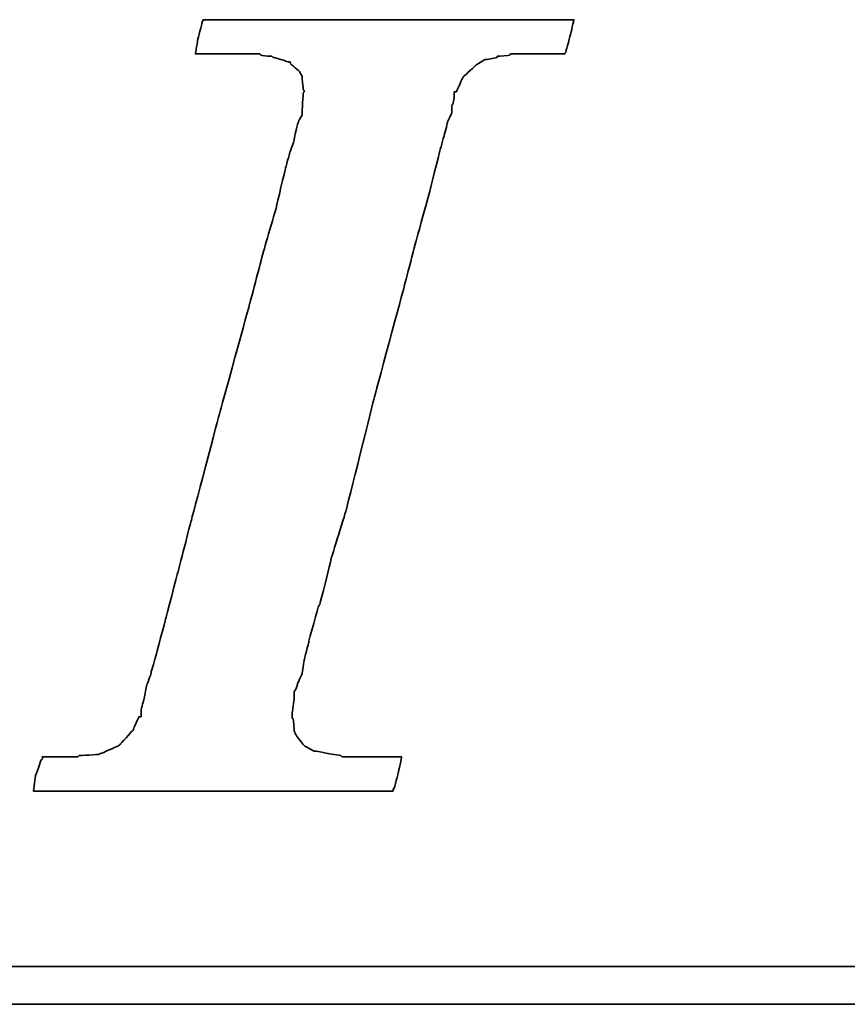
# Model space of a CAD drawing. Header units: millimetres. Extents: x 16 to 609, y 171 to 399.
# Tile 34 of 52: x 398.17 to 405.18, y 232.13 to 240.46. Entities that reach past the tile are written whole.
import ezdxf

# ---------------------------------------------------------------- set-up
doc = ezdxf.new("R2010")
doc.units = ezdxf.units.MM
doc.header["$LTSCALE"] = 10
doc.layers.add('DIM', color=4, linetype='Continuous')
doc.layers.add('layer 1', color=7, linetype='Continuous')

# ---------------------------------------------------------------- blocks, each defined once
blk = doc.blocks.new('TBI MOTION logo(完整正式版)')
at = {"layer": 'layer 1', "color": 22, "lineweight": 35}
for points, knots in [([(-40.59125, -7.94375), (-40.59125, -7.94375), (-40.97375, -7.94375), (-40.97375, -7.94375), (-40.97375, -7.94375), (-40.97375, -7.94375), (-41.38125, -7.94375), (-41.38125, -7.94375), (-41.38125, -7.94375), (-41.38125, -7.94375), (-41.54875, -7.94375), (-41.54875, -7.94375), (-41.54875, -7.94375), (-41.54875, -7.94375), (-41.59875, -7.94375), (-41.59875, -7.94375), (-41.59875, -7.94375), (-41.59875, -7.94375), (-41.88375, -7.94375), (-41.88375, -7.94375), (-41.88375, -7.94375), (-41.88375, -7.94375), (-41.90875, -7.91875), (-41.90875, -7.91875), (-41.90875, -7.91875), (-41.90875, -7.91875), (-42.19875, -7.87125), (-42.19875, -7.87125), (-42.19875, -7.87125), (-42.19875, -7.87125), (-42.43875, -7.82375), (-42.43875, -7.82375), (-42.43875, -7.82375), (-42.43875, -7.82375), (-42.45875, -7.82375), (-42.45875, -7.82375), (-42.45875, -7.82375), (-42.45875, -7.82375), (-42.48625, -7.82375), (-42.48625, -7.82375), (-42.48625, -7.82375), (-42.48625, -7.82375), (-42.67625, -7.72375), (-42.67625, -7.72375), (-42.67625, -7.72375), (-42.67625, -7.72375), (-42.70125, -7.70375), (-42.70125, -7.70375), (-42.70125, -7.70375), (-42.70125, -7.70375), (-42.72375, -7.67875), (-42.72375, -7.67875), (-42.72375, -7.67875), (-42.72375, -7.67875), (-42.86875, -7.48875), (-42.86875, -7.48875), (-42.86875, -7.48875), (-42.86875, -7.48875), (-42.89375, -7.43875), (-42.89375, -7.43875), (-42.89375, -7.43875), (-42.89375, -7.43875), (-42.91875, -7.38875), (-42.91875, -7.38875), (-42.91875, -7.38875), (-42.91875, -7.38875), (-42.93875, -7.12875), (-42.93875, -7.12875), (-42.93875, -7.12875), (-42.93875, -7.12875), (-42.96375, -7.10375), (-42.96375, -7.10375), (-42.96375, -7.10375), (-42.96375, -7.10375), (-42.96375, -7.05375), (-42.96375, -7.05375), (-42.96375, -7.05375), (-42.96375, -7.05375), (-42.96375, -7.00875), (-42.96375, -7.00875), (-42.96375, -7.00875), (-42.96375, -7.00875), (-42.91875, -6.69625), (-42.91875, -6.69625), (-42.91875, -6.69625), (-42.91875, -6.69625), (-42.91875, -6.62375), (-42.91875, -6.62375), (-42.91875, -6.62375), (-42.91875, -6.62375), (-42.91875, -6.59625), (-42.91875, -6.59625), (-42.91875, -6.59625), (-42.91875, -6.59625), (-42.91875, -6.57375), (-42.91875, -6.57375), (-42.91875, -6.57375), (-42.91875, -6.57375), (-42.91875, -6.52875), (-42.91875, -6.52875), (-42.91875, -6.52875), (-42.91875, -6.52875), (-42.89375, -6.50375), (-42.89375, -6.50375), (-42.89375, -6.50375), (-42.89375, -6.50375), (-42.84375, -6.38375), (-42.84375, -6.38375), (-42.84375, -6.38375), (-42.84375, -6.38375), (-42.84375, -6.35875), (-42.84375, -6.35875), (-42.84375, -6.35875), (-42.84375, -6.35875), (-42.74625, -6.14375), (-42.74625, -6.14375), (-42.74625, -6.14375), (-42.74625, -6.14375), (-42.70125, -5.85375), (-42.70125, -5.85375), (-42.70125, -5.85375), (-42.70125, -5.85375), (-42.60375, -5.47125), (-42.60375, -5.47125), (-42.60375, -5.47125), (-42.60375, -5.47125), (-42.60375, -5.44875), (-42.60375, -5.44875), (-42.60375, -5.44875), (-42.60375, -5.44875), (-42.38875, -4.67875), (-42.38875, -4.67875), (-42.38875, -4.67875), (-42.38875, -4.67875), (-42.36375, -4.65375), (-42.36375, -4.65375), (-42.36375, -4.65375), (-42.36375, -4.65375), (-42.12375, -3.69625), (-42.12375, -3.69625), (-42.12375, -3.69625), (-42.12375, -3.69625), (-42.12375, -3.67374), (-42.12375, -3.67374), (-42.12375, -3.67374), (-42.12375, -3.67374), (-41.78875, -2.59374), (-41.78875, -2.59374), (-41.78875, -2.59374), (-41.78875, -2.59374), (-41.18875, -0.19375), (-41.18875, -0.19375), (-41.18875, -0.19375), (-41.18875, -0.19375), (-40.54375, 2.20624), (-40.54375, 2.20624), (-40.54375, 2.20624), (-40.54375, 2.20624), (-40.25375, 3.30875), (-40.25375, 3.30875), (-40.25375, 3.30875), (-40.25375, 3.30875), (-39.98875, 4.27125), (-39.98875, 4.27125), (-39.98875, 4.27125), (-39.98875, 4.27125), (-39.77375, 5.13125), (-39.77375, 5.13125), (-39.77375, 5.13125), (-39.77375, 5.13125), (-39.67875, 5.47125), (-39.67875, 5.47125), (-39.67875, 5.47125), (-39.67875, 5.47125), (-39.60375, 5.75625), (-39.60375, 5.75625), (-39.60375, 5.75625), (-39.60375, 5.75625), (-39.60375, 5.78125), (-39.60375, 5.78125), (-39.60375, 5.78125), (-39.60375, 5.78125), (-39.50875, 5.97125), (-39.50875, 5.97125), (-39.50875, 5.97125), (-39.50875, 5.97125), (-39.50875, 6.13875), (-39.50875, 6.13875), (-39.50875, 6.13875), (-39.50875, 6.13875), (-39.48625, 6.16625), (-39.48625, 6.16625), (-39.48625, 6.16625), (-39.48625, 6.16625), (-39.46125, 6.28625), (-39.46125, 6.28625), (-39.46125, 6.28625), (-39.46125, 6.28625), (-39.46125, 6.42625), (-39.46125, 6.42625), (-39.46125, 6.42625), (-39.46125, 6.42625), (-39.41375, 6.42625), (-39.41375, 6.42625), (-39.41375, 6.42625), (-39.41375, 6.42625), (-39.29375, 6.69125), (-39.29375, 6.69125), (-39.29375, 6.69125), (-39.29375, 6.69125), (-39.26875, 6.74125), (-39.26875, 6.74125), (-39.26875, 6.74125), (-39.26875, 6.74125), (-39.24375, 6.76625), (-39.24375, 6.76625), (-39.24375, 6.76625), (-39.24375, 6.76625), (-38.98375, 7.00624), (-38.98375, 7.00624), (-38.98375, 7.00624), (-38.98375, 7.00624), (-38.95625, 7.02624), (-38.95625, 7.02624), (-38.95625, 7.02624), (-38.95625, 7.02624), (-38.78875, 7.12624), (-38.78875, 7.12624), (-38.78875, 7.12624), (-38.78875, 7.12624), (-38.76375, 7.12624), (-38.76375, 7.12624), (-38.76375, 7.12624), (-38.76375, 7.12624), (-38.74375, 7.12624), (-38.74375, 7.12624), (-38.74375, 7.12624), (-38.74375, 7.12624), (-38.52875, 7.17125), (-38.52875, 7.17125), (-38.52875, 7.17125), (-38.52875, 7.17125), (-38.52875, 7.19624), (-38.52875, 7.19624), (-38.52875, 7.19624), (-38.52875, 7.19624), (-38.50375, 7.19624), (-38.50375, 7.19624), (-38.50375, 7.19624), (-38.50375, 7.19624), (-38.26125, 7.21875), (-38.26125, 7.21875), (-38.26125, 7.21875), (-38.26125, 7.21875), (-38.23875, 7.24624), (-38.23875, 7.24624), (-38.23875, 7.24624), (-38.23875, 7.24624), (-38.21625, 7.24624), (-38.21625, 7.24624), (-38.21625, 7.24624), (-38.21625, 7.24624), (-38.18875, 7.24624), (-38.18875, 7.24624), (-38.18875, 7.24624), (-38.18875, 7.24624), (-37.90375, 7.24624), (-37.90375, 7.24624), (-37.90375, 7.24624), (-37.90375, 7.24624), (-37.85375, 7.24624), (-37.85375, 7.24624), (-37.85375, 7.24624), (-37.85375, 7.24624), (-37.75875, 7.24624), (-37.75875, 7.24624), (-37.75875, 7.24624), (-37.75875, 7.24624), (-37.42375, 7.24624), (-37.42375, 7.24624), (-37.42375, 7.24624), (-37.42375, 7.24624), (-37.08875, 7.24624), (-37.08875, 7.24624), (-37.08875, 7.24624), (-37.08875, 7.24624), (-37.06375, 7.24624), (-37.06375, 7.24624), (-37.06375, 7.24624), (-37.06375, 7.24624), (-37.06375, 7.26624), (-37.06375, 7.26624), (-37.06375, 7.26624), (-37.06375, 7.26624), (-37.03875, 7.29125), (-37.03875, 7.29125), (-37.03875, 7.29125), (-37.03875, 7.29125), (-37.03875, 7.31625), (-37.03875, 7.31625), (-37.03875, 7.31625), (-37.03875, 7.31625), (-36.94125, 7.67625), (-36.94125, 7.67625), (-36.94125, 7.67625), (-36.94125, 7.67625), (-36.86875, 7.98625), (-36.86875, 7.98625), (-36.86875, 7.98625), (-36.86875, 7.98625), (-36.98875, 7.98625), (-36.98875, 7.98625), (-36.98875, 7.98625), (-36.98875, 7.98625), (-37.42375, 7.98625), (-37.42375, 7.98625), (-37.42375, 7.98625), (-37.42375, 7.98625), (-37.94875, 7.98625), (-37.94875, 7.98625), (-37.94875, 7.98625), (-37.94875, 7.98625), (-38.57375, 7.98625), (-38.57375, 7.98625), (-38.57375, 7.98625), (-38.57375, 7.98625), (-39.29375, 7.98625), (-39.29375, 7.98625), (-39.29375, 7.98625), (-39.29375, 7.98625), (-40.82875, 7.98625), (-40.82875, 7.98625), (-40.82875, 7.98625), (-40.82875, 7.98625), (-42.36375, 7.98625), (-42.36375, 7.98625), (-42.36375, 7.98625), (-42.36375, 7.98625), (-43.08375, 7.98625), (-43.08375, 7.98625), (-43.08375, 7.98625), (-43.08375, 7.98625), (-43.70875, 7.98625), (-43.70875, 7.98625), (-43.70875, 7.98625), (-43.70875, 7.98625), (-44.23375, 7.98625), (-44.23375, 7.98625), (-44.23375, 7.98625), (-44.23375, 7.98625), (-44.66875, 7.98625), (-44.66875, 7.98625), (-44.66875, 7.98625), (-44.66875, 7.98625), (-44.88375, 7.98625), (-44.88375, 7.98625), (-44.88375, 7.98625), (-44.88375, 7.98625), (-44.90875, 7.94125), (-44.90875, 7.94125), (-44.90875, 7.94125), (-44.90875, 7.94125), (-44.90875, 7.91625), (-44.90875, 7.91625), (-44.90875, 7.91625), (-44.90875, 7.91625), (-45.00375, 7.55625), (-45.00375, 7.55625), (-45.00375, 7.55625), (-45.00375, 7.55625), (-45.05375, 7.24624), (-45.05375, 7.24624), (-45.05375, 7.24624), (-45.05375, 7.24624), (-44.61875, 7.24624), (-44.61875, 7.24624), (-44.61875, 7.24624), (-44.61875, 7.24624), (-44.11375, 7.24624), (-44.11375, 7.24624), (-44.11375, 7.24624), (-44.11375, 7.24624), (-43.99375, 7.24624), (-43.99375, 7.24624), (-43.99375, 7.24624), (-43.99375, 7.24624), (-43.94625, 7.24624), (-43.94625, 7.24624), (-43.94625, 7.24624), (-43.94625, 7.24624), (-43.92374, 7.24624), (-43.92374, 7.24624), (-43.92374, 7.24624), (-43.92374, 7.24624), (-43.65875, 7.24624), (-43.65875, 7.24624), (-43.65875, 7.24624), (-43.65875, 7.24624), (-43.63875, 7.21875), (-43.63875, 7.21875), (-43.63875, 7.21875), (-43.63875, 7.21875), (-43.46875, 7.19624), (-43.46875, 7.19624), (-43.46875, 7.19624), (-43.46875, 7.19624), (-43.39875, 7.19624), (-43.39875, 7.19624), (-43.39875, 7.19624), (-43.39875, 7.19624), (-43.37125, 7.17125), (-43.37125, 7.17125), (-43.37125, 7.17125), (-43.37125, 7.17125), (-43.34875, 7.17125), (-43.34875, 7.17125), (-43.34875, 7.17125), (-43.34875, 7.17125), (-43.20375, 7.12624), (-43.20375, 7.12624), (-43.20375, 7.12624), (-43.20375, 7.12624), (-43.05875, 7.07624), (-43.05875, 7.07624), (-43.05875, 7.07624), (-43.05875, 7.07624), (-43.01375, 7.07624), (-43.01375, 7.07624), (-43.01375, 7.07624), (-43.01375, 7.07624), (-42.98875, 7.02624), (-42.98875, 7.02624), (-42.98875, 7.02624), (-42.98875, 7.02624), (-42.79875, 6.86125), (-42.79875, 6.86125), (-42.79875, 6.86125), (-42.79875, 6.86125), (-42.77375, 6.81125), (-42.77375, 6.81125), (-42.77375, 6.81125), (-42.77375, 6.81125), (-42.74625, 6.76625), (-42.74625, 6.76625), (-42.74625, 6.76625), (-42.74625, 6.76625), (-42.72375, 6.47625), (-42.72375, 6.47625), (-42.72375, 6.47625), (-42.72375, 6.47625), (-42.70125, 6.45124), (-42.70125, 6.45124), (-42.70125, 6.45124), (-42.70125, 6.45124), (-42.70125, 6.42625), (-42.70125, 6.42625), (-42.70125, 6.42625), (-42.70125, 6.42625), (-42.72375, 6.40625), (-42.72375, 6.40625), (-42.72375, 6.40625), (-42.72375, 6.40625), (-42.74625, 5.97125), (-42.74625, 5.97125), (-42.74625, 5.97125), (-42.74625, 5.97125), (-42.74625, 5.94625), (-42.74625, 5.94625), (-42.74625, 5.94625), (-42.74625, 5.94625), (-42.74625, 5.92625), (-42.74625, 5.92625), (-42.74625, 5.92625), (-42.74625, 5.92625), (-42.77375, 5.87625), (-42.77375, 5.87625), (-42.77375, 5.87625), (-42.77375, 5.87625), (-42.81875, 5.80625), (-42.81875, 5.80625), (-42.81875, 5.80625), (-42.81875, 5.80625), (-42.86875, 5.63625), (-42.86875, 5.63625), (-42.86875, 5.63625), (-42.86875, 5.63625), (-42.91875, 5.39625), (-42.91875, 5.39625), (-42.91875, 5.39625), (-42.91875, 5.39625), (-42.91875, 5.37124), (-42.91875, 5.37124), (-42.91875, 5.37124), (-42.91875, 5.37124), (-43.01375, 5.10874), (-43.01375, 5.10874), (-43.01375, 5.10874), (-43.01375, 5.10874), (-43.10875, 4.77124), (-43.10875, 4.77124), (-43.10875, 4.77124), (-43.10875, 4.77124), (-43.29875, 3.95625), (-43.29875, 3.95625), (-43.29875, 3.95625), (-43.29875, 3.95625), (-43.58875, 2.95125), (-43.58875, 2.95125), (-43.58875, 2.95125), (-43.58875, 2.95125), (-43.87375, 1.87125), (-43.87375, 1.87125), (-43.87375, 1.87125), (-43.87375, 1.87125), (-44.52625, -0.50374), (-44.52625, -0.50374), (-44.52625, -0.50374), (-44.52625, -0.50374), (-45.14875, -2.85375), (-45.14875, -2.85375), (-45.14875, -2.85375), (-45.14875, -2.85375), (-45.43375, -3.95875), (-45.43375, -3.95875), (-45.43375, -3.95875), (-45.43375, -3.95875), (-45.69875, -4.96875), (-45.69875, -4.96875), (-45.69875, -4.96875), (-45.69875, -4.96875), (-45.91375, -5.78375), (-45.91375, -5.78375), (-45.91375, -5.78375), (-45.91375, -5.78375), (-46.01375, -6.11875), (-46.01375, -6.11875), (-46.01375, -6.11875), (-46.01375, -6.11875), (-46.01375, -6.14375), (-46.01375, -6.14375), (-46.01375, -6.14375), (-46.01375, -6.14375), (-46.10875, -6.40875), (-46.10875, -6.40875), (-46.10875, -6.40875), (-46.10875, -6.40875), (-46.15375, -6.64875), (-46.15375, -6.64875), (-46.15375, -6.64875), (-46.15375, -6.64875), (-46.20375, -6.83875), (-46.20375, -6.83875), (-46.20375, -6.83875), (-46.20375, -6.83875), (-46.22875, -6.93375), (-46.22875, -6.93375), (-46.22875, -6.93375), (-46.22875, -6.93375), (-46.22875, -7.07875), (-46.22875, -7.07875), (-46.22875, -7.07875), (-46.22875, -7.07875), (-46.27375, -7.07875), (-46.27375, -7.07875), (-46.27375, -7.07875), (-46.27375, -7.07875), (-46.39375, -7.34375), (-46.39375, -7.34375), (-46.39375, -7.34375), (-46.39375, -7.34375), (-46.39375, -7.36875), (-46.39375, -7.36875), (-46.39375, -7.36875), (-46.39375, -7.36875), (-46.42125, -7.38875), (-46.42125, -7.38875), (-46.42125, -7.38875), (-46.42125, -7.38875), (-46.68375, -7.67875), (-46.68375, -7.67875), (-46.68375, -7.67875), (-46.68375, -7.67875), (-46.70875, -7.70375), (-46.70875, -7.70375), (-46.70875, -7.70375), (-46.70875, -7.70375), (-46.75375, -7.72375), (-46.75375, -7.72375), (-46.75375, -7.72375), (-46.75375, -7.72375), (-47.08875, -7.87125), (-47.08875, -7.87125), (-47.08875, -7.87125), (-47.08875, -7.87125), (-47.11625, -7.87125), (-47.11625, -7.87125), (-47.11625, -7.87125), (-47.11625, -7.87125), (-47.13875, -7.89375), (-47.13875, -7.89375), (-47.13875, -7.89375), (-47.13875, -7.89375), (-47.56875, -7.91875), (-47.56875, -7.91875), (-47.56875, -7.91875), (-47.56875, -7.91875), (-47.59625, -7.94375), (-47.59625, -7.94375), (-47.59625, -7.94375), (-47.59625, -7.94375), (-47.64375, -7.94375), (-47.64375, -7.94375), (-47.64375, -7.94375), (-47.64375, -7.94375), (-47.73625, -7.94375), (-47.73625, -7.94375), (-47.73625, -7.94375), (-47.73625, -7.94375), (-48.07375, -7.94375), (-48.07375, -7.94375), (-48.07375, -7.94375), (-48.07375, -7.94375), (-48.36125, -7.94375), (-48.36125, -7.94375), (-48.36125, -7.94375), (-48.36125, -7.94375), (-48.36125, -7.96625), (-48.36125, -7.96625), (-48.36125, -7.96625), (-48.36125, -7.96625), (-48.36125, -7.99125), (-48.36125, -7.99125), (-48.36125, -7.99125), (-48.36125, -7.99125), (-48.38875, -8.01375), (-48.38875, -8.01375), (-48.38875, -8.01375), (-48.38875, -8.01375), (-48.50875, -8.34875), (-48.50875, -8.34875), (-48.50875, -8.34875), (-48.50875, -8.34875), (-48.55375, -8.68625), (-48.55375, -8.68625), (-48.55375, -8.68625), (-48.55375, -8.68625), (-48.45875, -8.68625), (-48.45875, -8.68625), (-48.45875, -8.68625), (-48.45875, -8.68625), (-48.07375, -8.68625), (-48.07375, -8.68625), (-48.07375, -8.68625), (-48.07375, -8.68625), (-47.52375, -8.68625), (-47.52375, -8.68625), (-47.52375, -8.68625), (-47.52375, -8.68625), (-46.92375, -8.68625), (-46.92375, -8.68625), (-46.92375, -8.68625), (-46.92375, -8.68625), (-46.25375, -8.68625), (-46.25375, -8.68625), (-46.25375, -8.68625), (-46.25375, -8.68625), (-46.20375, -8.68625), (-46.20375, -8.68625), (-46.20375, -8.68625), (-46.20375, -8.68625), (-44.71375, -8.68625), (-44.71375, -8.68625), (-44.71375, -8.68625), (-44.71375, -8.68625), (-43.22875, -8.68625), (-43.22875, -8.68625), (-43.22875, -8.68625), (-43.22875, -8.68625), (-42.55875, -8.68625), (-42.55875, -8.68625), (-42.55875, -8.68625), (-42.55875, -8.68625), (-42.50875, -8.68625), (-42.50875, -8.68625), (-42.50875, -8.68625), (-42.50875, -8.68625), (-41.93375, -8.68625), (-41.93375, -8.68625), (-41.93375, -8.68625), (-41.93375, -8.68625), (-41.38125, -8.68625), (-41.38125, -8.68625), (-41.38125, -8.68625), (-41.38125, -8.68625), (-40.97375, -8.68625), (-40.97375, -8.68625), (-40.97375, -8.68625), (-40.97375, -8.68625), (-40.78125, -8.68625), (-40.78125, -8.68625), (-40.78125, -8.68625), (-40.78125, -8.68625), (-40.78125, -8.63875), (-40.78125, -8.63875), (-40.78125, -8.63875), (-40.78125, -8.63875), (-40.75875, -8.63875), (-40.75875, -8.63875), (-40.75875, -8.63875), (-40.75875, -8.63875), (-40.66375, -8.27875), (-40.66375, -8.27875), (-40.66375, -8.27875), (-40.66375, -8.27875), (-40.59125, -7.94375), (-40.59125, -7.94375)], [0, 0, 0, 0, 0.00558659, 0.00558659, 0.00558659, 0.0055866, 0.01117318, 0.01117318, 0.01117318, 0.01117319, 0.01675978, 0.01675978, 0.01675978, 0.01675979, 0.02234637, 0.02234637, 0.02234637, 0.02234638, 0.02793296, 0.02793296, 0.02793296, 0.02793297, 0.03351955, 0.03351955, 0.03351955, 0.03351956, 0.03910615, 0.03910615, 0.03910615, 0.03910616, 0.04469274, 0.04469274, 0.04469274, 0.04469275, 0.05027933, 0.05027933, 0.05027933, 0.05027934, 0.05586592, 0.05586592, 0.05586592, 0.05586593, 0.06145251, 0.06145251, 0.06145251, 0.06145252, 0.06703911, 0.06703911, 0.06703911, 0.06703912, 0.0726257, 0.0726257, 0.0726257, 0.07262571, 0.07821229, 0.07821229, 0.07821229, 0.0782123, 0.08379888, 0.08379888, 0.08379888, 0.08379889, 0.08938547, 0.08938547, 0.08938547, 0.08938548, 0.09497207, 0.09497207, 0.09497207, 0.09497208, 0.10055866, 0.10055866, 0.10055866, 0.10055867, 0.10614525, 0.10614525, 0.10614525, 0.10614526, 0.11173184, 0.11173184, 0.11173184, 0.11173185, 0.11731844, 0.11731844, 0.11731844, 0.11731845, 0.12290503, 0.12290503, 0.12290503, 0.12290504, 0.12849162, 0.12849162, 0.12849162, 0.12849163, 0.13407821, 0.13407821, 0.13407821, 0.13407822, 0.1396648, 0.1396648, 0.1396648, 0.13966481, 0.1452514, 0.1452514, 0.1452514, 0.14525141, 0.15083799, 0.15083799, 0.15083799, 0.150838, 0.15642458, 0.15642458, 0.15642458, 0.15642459, 0.16201117, 0.16201117, 0.16201117, 0.16201118, 0.16759777, 0.16759777, 0.16759777, 0.16759778, 0.17318436, 0.17318436, 0.17318436, 0.17318437, 0.17877095, 0.17877095, 0.17877095, 0.17877096, 0.18435754, 0.18435754, 0.18435754, 0.18435755, 0.18994413, 0.18994413, 0.18994413, 0.18994414, 0.19553073, 0.19553073, 0.19553073, 0.19553074, 0.20111732, 0.20111732, 0.20111732, 0.20111733, 0.20670391, 0.20670391, 0.20670391, 0.20670392, 0.2122905, 0.2122905, 0.2122905, 0.21229051, 0.21787709, 0.21787709, 0.21787709, 0.2178771, 0.22346369, 0.22346369, 0.22346369, 0.2234637, 0.22905028, 0.22905028, 0.22905028, 0.22905029, 0.23463687, 0.23463687, 0.23463687, 0.23463688, 0.24022346, 0.24022346, 0.24022346, 0.24022347, 0.24581006, 0.24581006, 0.24581006, 0.24581007, 0.25139665, 0.25139665, 0.25139665, 0.25139666, 0.25698324, 0.25698324, 0.25698324, 0.25698325, 0.26256983, 0.26256983, 0.26256983, 0.26256984, 0.26815642, 0.26815642, 0.26815642, 0.26815643, 0.27374302, 0.27374302, 0.27374302, 0.27374303, 0.27932961, 0.27932961, 0.27932961, 0.27932962, 0.2849162, 0.2849162, 0.2849162, 0.28491621, 0.29050279, 0.29050279, 0.29050279, 0.2905028, 0.29608939, 0.29608939, 0.29608939, 0.2960894, 0.30167598, 0.30167598, 0.30167598, 0.30167599, 0.30726257, 0.30726257, 0.30726257, 0.30726258, 0.31284916, 0.31284916, 0.31284916, 0.31284917, 0.31843575, 0.31843575, 0.31843575, 0.31843576, 0.32402235, 0.32402235, 0.32402235, 0.32402236, 0.32960894, 0.32960894, 0.32960894, 0.32960895, 0.33519553, 0.33519553, 0.33519553, 0.33519554, 0.34078212, 0.34078212, 0.34078212, 0.34078213, 0.34636872, 0.34636872, 0.34636872, 0.34636873, 0.35195531, 0.35195531, 0.35195531, 0.35195532, 0.3575419, 0.3575419, 0.3575419, 0.35754191, 0.36312849, 0.36312849, 0.36312849, 0.3631285, 0.36871508, 0.36871508, 0.36871508, 0.36871509, 0.37430168, 0.37430168, 0.37430168, 0.37430169, 0.37988827, 0.37988827, 0.37988827, 0.37988828, 0.38547486, 0.38547486, 0.38547486, 0.38547487, 0.39106145, 0.39106145, 0.39106145, 0.39106146, 0.39664804, 0.39664804, 0.39664804, 0.39664805, 0.40223464, 0.40223464, 0.40223464, 0.40223465, 0.40782123, 0.40782123, 0.40782123, 0.40782124, 0.41340782, 0.41340782, 0.41340782, 0.41340783, 0.41899441, 0.41899441, 0.41899441, 0.41899442, 0.42458101, 0.42458101, 0.42458101, 0.42458102, 0.4301676, 0.4301676, 0.4301676, 0.43016761, 0.43575419, 0.43575419, 0.43575419, 0.4357542, 0.44134078, 0.44134078, 0.44134078, 0.44134079, 0.44692737, 0.44692737, 0.44692737, 0.44692738, 0.45251397, 0.45251397, 0.45251397, 0.45251398, 0.45810056, 0.45810056, 0.45810056, 0.45810057, 0.46368715, 0.46368715, 0.46368715, 0.46368716, 0.46927374, 0.46927374, 0.46927374, 0.46927375, 0.47486034, 0.47486034, 0.47486034, 0.47486035, 0.48044693, 0.48044693, 0.48044693, 0.48044694, 0.48603352, 0.48603352, 0.48603352, 0.48603353, 0.49162011, 0.49162011, 0.49162011, 0.49162012, 0.4972067, 0.4972067, 0.4972067, 0.49720671, 0.5027933, 0.5027933, 0.5027933, 0.50279331, 0.50837989, 0.50837989, 0.50837989, 0.5083799, 0.51396648, 0.51396648, 0.51396648, 0.51396649, 0.51955307, 0.51955307, 0.51955307, 0.51955308, 0.52513966, 0.52513966, 0.52513966, 0.52513967, 0.53072626, 0.53072626, 0.53072626, 0.53072627, 0.53631285, 0.53631285, 0.53631285, 0.53631286, 0.54189944, 0.54189944, 0.54189944, 0.54189945, 0.54748603, 0.54748603, 0.54748603, 0.54748604, 0.55307263, 0.55307263, 0.55307263, 0.55307264, 0.55865922, 0.55865922, 0.55865922, 0.55865923, 0.56424581, 0.56424581, 0.56424581, 0.56424582, 0.5698324, 0.5698324, 0.5698324, 0.56983241, 0.57541899, 0.57541899, 0.57541899, 0.575419, 0.58100559, 0.58100559, 0.58100559, 0.5810056, 0.58659218, 0.58659218, 0.58659218, 0.58659219, 0.59217877, 0.59217877, 0.59217877, 0.59217878, 0.59776536, 0.59776536, 0.59776536, 0.59776537, 0.60335196, 0.60335196, 0.60335196, 0.60335197, 0.60893855, 0.60893855, 0.60893855, 0.60893856, 0.61452514, 0.61452514, 0.61452514, 0.61452515, 0.62011173, 0.62011173, 0.62011173, 0.62011174, 0.62569832, 0.62569832, 0.62569832, 0.62569833, 0.63128492, 0.63128492, 0.63128492, 0.63128493, 0.63687151, 0.63687151, 0.63687151, 0.63687152, 0.6424581, 0.6424581, 0.6424581, 0.64245811, 0.64804469, 0.64804469, 0.64804469, 0.6480447, 0.65363128, 0.65363128, 0.65363128, 0.65363129, 0.65921788, 0.65921788, 0.65921788, 0.65921789, 0.66480447, 0.66480447, 0.66480447, 0.66480448, 0.67039106, 0.67039106, 0.67039106, 0.67039107, 0.67597765, 0.67597765, 0.67597765, 0.67597766, 0.68156425, 0.68156425, 0.68156425, 0.68156426, 0.68715084, 0.68715084, 0.68715084, 0.68715085, 0.69273743, 0.69273743, 0.69273743, 0.69273744, 0.69832402, 0.69832402, 0.69832402, 0.69832403, 0.70391061, 0.70391061, 0.70391061, 0.70391062, 0.70949721, 0.70949721, 0.70949721, 0.70949722, 0.7150838, 0.7150838, 0.7150838, 0.71508381, 0.72067039, 0.72067039, 0.72067039, 0.7206704, 0.72625698, 0.72625698, 0.72625698, 0.72625699, 0.73184358, 0.73184358, 0.73184358, 0.73184359, 0.73743017, 0.73743017, 0.73743017, 0.73743018, 0.74301676, 0.74301676, 0.74301676, 0.74301677, 0.74860335, 0.74860335, 0.74860335, 0.74860336, 0.75418994, 0.75418994, 0.75418994, 0.75418995, 0.75977654, 0.75977654, 0.75977654, 0.75977655, 0.76536313, 0.76536313, 0.76536313, 0.76536314, 0.77094972, 0.77094972, 0.77094972, 0.77094973, 0.77653631, 0.77653631, 0.77653631, 0.77653632, 0.78212291, 0.78212291, 0.78212291, 0.78212292, 0.7877095, 0.7877095, 0.7877095, 0.78770951, 0.79329609, 0.79329609, 0.79329609, 0.7932961, 0.79888268, 0.79888268, 0.79888268, 0.79888269, 0.80446927, 0.80446927, 0.80446927, 0.80446928, 0.81005587, 0.81005587, 0.81005587, 0.81005588, 0.81564246, 0.81564246, 0.81564246, 0.81564247, 0.82122905, 0.82122905, 0.82122905, 0.82122906, 0.82681564, 0.82681564, 0.82681564, 0.82681565, 0.83240223, 0.83240223, 0.83240223, 0.83240224, 0.83798883, 0.83798883, 0.83798883, 0.83798884, 0.84357542, 0.84357542, 0.84357542, 0.84357543, 0.84916201, 0.84916201, 0.84916201, 0.84916202, 0.8547486, 0.8547486, 0.8547486, 0.85474861, 0.8603352, 0.8603352, 0.8603352, 0.86033521, 0.86592179, 0.86592179, 0.86592179, 0.8659218, 0.87150838, 0.87150838, 0.87150838, 0.87150839, 0.87709497, 0.87709497, 0.87709497, 0.87709498, 0.88268156, 0.88268156, 0.88268156, 0.88268157, 0.88826816, 0.88826816, 0.88826816, 0.88826817, 0.89385475, 0.89385475, 0.89385475, 0.89385476, 0.89944134, 0.89944134, 0.89944134, 0.89944135, 0.90502793, 0.90502793, 0.90502793, 0.90502794, 0.91061453, 0.91061453, 0.91061453, 0.91061454, 0.91620112, 0.91620112, 0.91620112, 0.91620113, 0.92178771, 0.92178771, 0.92178771, 0.92178772, 0.9273743, 0.9273743, 0.9273743, 0.92737431, 0.93296089, 0.93296089, 0.93296089, 0.9329609, 0.93854749, 0.93854749, 0.93854749, 0.9385475, 0.94413408, 0.94413408, 0.94413408, 0.94413409, 0.94972067, 0.94972067, 0.94972067, 0.94972068, 0.95530726, 0.95530726, 0.95530726, 0.95530727, 0.96089385, 0.96089385, 0.96089385, 0.96089386, 0.96648045, 0.96648045, 0.96648045, 0.96648046, 0.97206704, 0.97206704, 0.97206704, 0.97206705, 0.97765363, 0.97765363, 0.97765363, 0.97765364, 0.98324022, 0.98324022, 0.98324022, 0.98324023, 0.98882682, 0.98882682, 0.98882682, 0.98882683, 0.99441341, 0.99441341, 0.99441341, 0.99441342, 1, 1, 1, 1]), ([(75.90875, -9.47875), (75.90875, -9.47875), (75.90875, -12.28625), (75.90875, -12.28625), (75.90875, -12.28625), (75.90875, -12.28625), (75.90875, -12.47875), (75.90875, -12.47875), (75.90875, -12.47875), (75.90875, -12.47875), (75.71625, -12.47875), (75.71625, -12.47875), (75.71625, -12.47875), (75.71625, -12.47875), (-88.32875, -12.47875), (-88.32875, -12.47875), (-88.32875, -12.47875), (-88.32875, -12.47875), (-88.32875, -13.29375), (-88.32875, -13.29375), (-88.32875, -13.29375), (-88.32875, -13.29375), (82.89125, -13.29375), (82.89125, -13.29375), (82.89125, -13.29375), (82.89125, -13.29375), (75.90875, -9.47875), (75.90875, -9.47875)], [0, 0, 0, 0, 0.14285714, 0.14285714, 0.14285714, 0.14285715, 0.28571429, 0.28571429, 0.28571429, 0.2857143, 0.42857143, 0.42857143, 0.42857143, 0.42857144, 0.57142857, 0.57142857, 0.57142857, 0.57142858, 0.71428571, 0.71428571, 0.71428571, 0.71428572, 0.85714286, 0.85714286, 0.85714286, 0.85714287, 1, 1, 1, 1])]:
    blk.add_open_spline(points, degree=3, knots=knots, dxfattribs=at)

msp = doc.modelspace()

# ---------------------------------------------------------------- block references
at = {"layer": 'DIM', "color": 7, "xscale": 0.3915833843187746, "yscale": 0.3915833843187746, "zscale": 0.3915833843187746}
msp.add_blockref('TBI MOTION logo(完整正式版)', (417.2997, 237.3329), dxfattribs=at)

doc.saveas('drawing.dxf')
